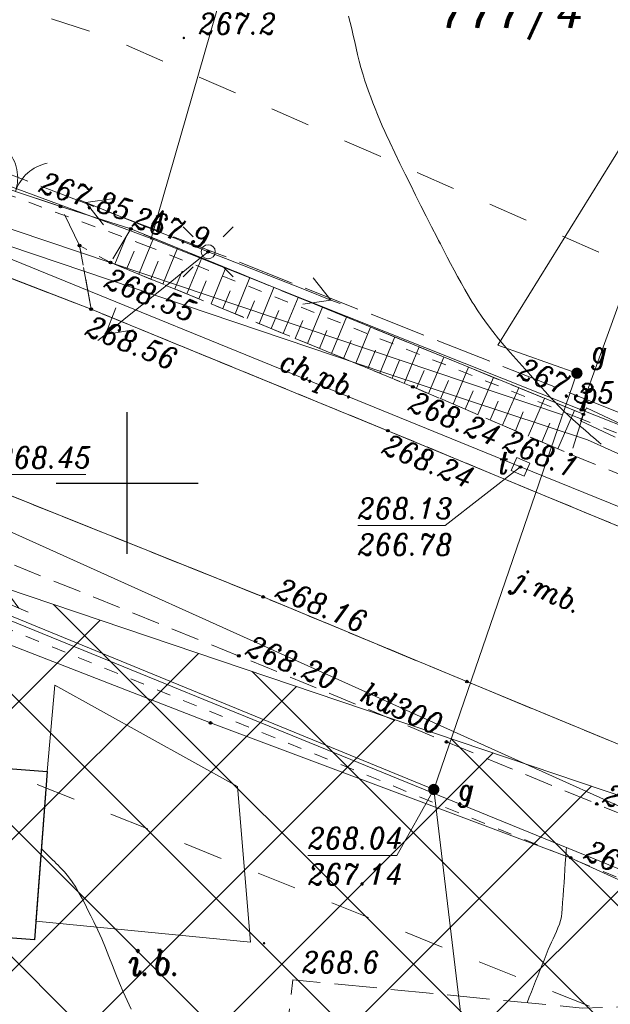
# Model space of a CAD drawing. Header units: metres. Extents: x 7435600 to 7436400, y 5537603 to 5538250.
# Tile 37 of 43: x 7436096 to 7436117, y 5537882 to 5537916. Entities that reach past the tile are written whole.
import ezdxf
from ezdxf.enums import TextEntityAlignment as Align

# ---------------------------------------------------------------- set-up
doc = ezdxf.new("R2010")
doc.units = ezdxf.units.M
doc.header["$MEASUREMENT"] = 0
for name, pattern in [('0.5_0.5', [1, 0.5, -0.5]), ('1.4_1.4', [2.8, 1.4, -1.4]), ('1.5_0.5', [2, 1.5, -0.5]), ('219-500', [0]), ('ktok02-500', [0]), ('mz1.0_0.5', [1.5, 1, -0.5]), ('mz1.25_0.5', [1.75, 1.25, -0.5]), ('mz2.0_0.5', [2.5, 2, -0.5])]:
    doc.linetypes.add(name, pattern=pattern)
doc.layers.get('0').update_dxf_attribs({"color": 2, "linetype": 'CONTINUOUS', "lineweight": 5})
doc.layers.add('!ramka', color=2, linetype='CONTINUOUS', lineweight=0)
doc.layers.add('BUIB02_02', color=7, linetype='CONTINUOUS', lineweight=0)
for name, color, linetype in [('000 Inne (niezydentyfikowane)', 7, 'CONTINUOUS'), ('140-Punkty robocze', 7, 'CONTINUOUS'), ('203-Punkt załamania granicy działki nie stabilizowany', 7, 'CONTINUOUS'), ('203-Punkt załamania granicy działki nie stabilizowany-Atr103', 7, 'CONTINUOUS'), ('211-Nr działki', 7, 'CONTINUOUS'), ('218-Granica użytku po granicy działki', 7, 'CONTINUOUS'), ('219-Linia granicy', 7, 'CONTINUOUS'), ('312-Budynek (powierzchnia)', 7, 'CONTINUOUS'), ('403-Punkt określonej wysokości', 7, 'CONTINUOUS'), ('811-Warstwica ciągła linia', 7, 'CONTINUOUS'), ('brama (linia)', 7, 'CONTINUOUS'), ('brama (linia) - symbol', 7, 'CONTINUOUS'), ('chodnik (powierzchnia)', 7, 'CONTINUOUS'), ('chodnik (powierzchnia)-Atr17', 7, 'CONTINUOUS'), ('inna budowla (powierzchnia)', 7, 'CONTINUOUS'), ('inna budowla (powierzchnia)-Atr17', 7, 'CONTINUOUS'), ('jezdnia (powierzchnia)', 7, 'CONTINUOUS'), ('jezdnia (powierzchnia)-Atr17', 7, 'CONTINUOUS'), ('krawężnik (linia)', 7, 'CONTINUOUS'), ('latarnia na słupie lub maszcie (punkt)', 7, 'CONTINUOUS'), ('Miejsce błędu lub ostrzeżenia po kontroli', 7, 'CONTINUOUS'), ('murek oporowy (linia)', 7, 'CONTINUOUS'), ('ogrodzenie trwałe (linia)', 7, 'CONTINUOUS'), ('plac (powierzchnia)', 7, 'CONTINUOUS'), ('przewód elektroenergetyczny niskiego napięcia (linia) - symbol', 7, 'CONTINUOUS'), ('przewód gazowy (linia)', 7, 'CONTINUOUS'), ('przewód kanalizacyjny (linia)', 7, 'CONTINUOUS'), ('przewód kanalizacyjny (linia)-Atr1', 7, 'CONTINUOUS'), ('przewód telekomunikacyjny (linia)', 7, 'CONTINUOUS'), ('przewód telekomunikacyjny (linia) - symbol', 7, 'CONTINUOUS'), ('przewód telekomunikacyjny - projektowany lub w budowie (linia) - ob. projektowany', 7, 'CONTINUOUS'), ('punkt o określonej wysokości (sieć gazowa)', 7, 'CONTINUOUS'), ('punkt o określonej wysokości (sieć gazowa)-Atr2', 7, 'CONTINUOUS'), ('punkt o określonej wysokości (sieć gazowa)-Atr3', 7, 'CONTINUOUS'), ('punkt o określonej wysokości (sieć kanalizacyjna)-Atr2', 7, 'CONTINUOUS'), ('punkt o określonej wysokości (sieć telekomunikacyjna)', 7, 'CONTINUOUS'), ('punkt o określonej wysokości (sieć telekomunikacyjna)-Atr2', 7, 'CONTINUOUS'), ('punkt o określonej wysokości (sieć telekomunikacyjna)-Atr3', 7, 'CONTINUOUS'), ('punkt wysokościowy naturalny', 7, 'CONTINUOUS'), ('punkt wysokościowy naturalny-Atr2', 7, 'CONTINUOUS'), ('punkt wysokościowy sztuczny', 7, 'CONTINUOUS'), ('punkt wysokościowy sztuczny-Atr2', 7, 'CONTINUOUS'), ('skarpa nieumocniona (powierzchnia)', 7, 'CONTINUOUS'), ('Strefa osuwisk potencjalnych', 7, 'CONTINUOUS'), ('studzienka kwadratowa - przewód telekomunikacyjny (punkt)', 7, 'CONTINUOUS'), ('studzienka kwadratowa - przewód telekomunikacyjny (punkt)-Atr17', 7, 'CONTINUOUS'), ('słup (punkt)', 7, 'CONTINUOUS'), ('Wstawianie ramki sekcyjnej z opisem', 7, 'CONTINUOUS'), ('zasuwa - siec gazowa (punkt)', 7, 'CONTINUOUS'), ('zasuwa - siec gazowa (punkt)-Atr17', 7, 'CONTINUOUS')]:
    doc.layers.add(name, color=color, linetype=linetype)
doc.styles.get("Standard").update_dxf_attribs({"font": 'italic_1250.shx', "width": 0.75})
doc.linetypes.add('450-500k', pattern='A,2.5,0,[7,ksztalty.shx,S=0.714,R=0,X=0,Y=0],2.5', length=5)
doc.linetypes.add('902-500', pattern='A,3.75,0,[1,ksztalty.shx,S=0.5,R=0,X=0,Y=0],3.75', length=7.5)

# ---------------------------------------------------------------- blocks, each defined once
blk = doc.blocks.new('203')
at = {"linetype": 'Continuous', "lineweight": 0}
h = blk.add_hatch(color=0, dxfattribs=at)
edge = h.paths.add_edge_path()
edge.add_arc((0, 0), 0.045, 0, 360)
blk = doc.blocks.new('US25')
at = {"linetype": 'Continuous', "lineweight": 0}
h = blk.add_hatch(color=0, dxfattribs=at)
edge = h.paths.add_edge_path()
edge.add_arc((0, 0), 0.2, 0, 360)
blk = doc.blocks.new('PT01')
at = {"color": 0, "linetype": 'Continuous', "lineweight": 13}
for p, q in [((4.65, 0), (3.784, 0.5)), ((0.65, 0), (0, 0)), ((0.65, 0), (1.65, 0)), ((1.65, 0), (2.65, 0)), ((2.65, 0), (3.65, 0)), ((3.65, 0), (2.784, -0.5)), ((3.65, 0), (4.65, 0)), ((4.65, 0), (5, 0))]:
    blk.add_line(p, q, dxfattribs=at)
blk = doc.blocks.new('PE04')
at = {"color": 0, "linetype": 'Continuous', "lineweight": 13}
for p, q in [((4.65, 0), (3.784, 0.5)), ((0.65, 0), (0, 0)), ((0.65, 0), (1.65, 0)), ((1.65, 0), (2.65, 0)), ((2.65, 0), (3.65, 0)), ((3.65, 0), (4.65, 0)), ((4.65, 0), (3.784, -0.5)), ((4.65, 0), (5, 0))]:
    blk.add_line(p, q, dxfattribs=at)
blk = doc.blocks.new('PW01')
at = {"linetype": 'Continuous', "lineweight": 13}
h = blk.add_hatch(color=0, dxfattribs=at)
edge = h.paths.add_edge_path()
edge.add_arc((0, 0), 0.045, 0, 360)
blk = doc.blocks.new('OK02')
at = {"color": 0, "linetype": 'Continuous', "lineweight": 0}
for centre, start, end in [((-1.5, 0), 0, 60), ((1.5, 0), 120, 180)]:
    blk.add_arc(centre, 1.5, start, end, dxfattribs=at)
blk = doc.blocks.new('SM04')
at = {"color": 0, "linetype": 'Continuous', "lineweight": 13}
blk.add_circle((0, 0), 0.25, dxfattribs=at)
blk = doc.blocks.new('SM011')
at = {"color": 0, "linetype": 'Continuous', "lineweight": 13}
for p, q in [((-0.53, 0.531), (-0.883, 0.884)), ((0.531, 0.531), (0.884, 0.884)), ((-0.53, -0.53), (-0.883, -0.883)), ((0.531, -0.53), (0.884, -0.883))]:
    blk.add_line(p, q, dxfattribs=at)
blk = doc.blocks.new('US15A')
at = {"color": 0, "linetype": 'Continuous', "lineweight": 0}
blk.add_lwpolyline([(-0.25, -0.25), (0.25, -0.25), (0.25, 0.25), (-0.25, 0.25)], close=True, dxfattribs=at)
blk = doc.blocks.new('PW02')
at = {"linetype": 'Continuous', "lineweight": 13}
h = blk.add_hatch(color=0, dxfattribs=at)
edge = h.paths.add_edge_path()
edge.add_arc((0, 0), 0.045, 0, 360)
blk = doc.blocks.new('RAMKA500K')
at = {"color": 0}
for p, q in [((100, 147.5), (100, 152.5)), ((97.5, 150), (102.5, 150))]:
    blk.add_line(p, q, dxfattribs=at)
blk = doc.blocks.new('PIKIETA')
at = {"color": 0}
blk.add_circle((0, 0), 0.045, dxfattribs=at)
blk = doc.blocks.new('801')
at = {"linetype": 'Continuous', "lineweight": 13}
h = blk.add_hatch(color=0, dxfattribs=at)
edge = h.paths.add_edge_path()
edge.add_arc((0, 0), 0.045, 0, 360)

msp = doc.modelspace()

# ---------------------------------------------------------------- hatches: boundary and pattern name
at = {"layer": 'BUIB02_02', "linetype": 'Continuous', "lineweight": 5}
h = msp.add_hatch(dxfattribs=at)
h.set_pattern_fill('CROSSHATCH', color=253, style=0, pattern_type=2)
h.set_pattern_definition([(45, (7435961.6253, 5537924.7712), (-2.319904, 2.319904), []), (315, (7435961.6253, 5537924.7712), (2.319904, 2.319904), [])])
h.paths.add_polyline_path([(7436043.44, 5537913.56), (7436060.08, 5537909.02), (7436072.46, 5537904.21), (7436080.45, 5537901.44), (7436125.26, 5537886.3), (7436123.85, 5537883.72), (7436121.78, 5537879.94), (7436111.81, 5537868.54), (7436097.96, 5537862.42), (7436082.82, 5537862.73), (7436056.09, 5537869.29), (7436015.82, 5537881.67), (7435957.74, 5537897.76), (7435948.84, 5537901.62), (7435934.32, 5537910.49), (7435934.03, 5537910.63), (7435939.24, 5537925.51), (7435940.01, 5537935.88), (7435938.04, 5537945.01), (7435935.67, 5537947.6), (7435945.85, 5537945.72), (7435954.28, 5537942.86), (7435969.69, 5537938.08), (7435996.02, 5537930.09), (7436005.99, 5537926.19), (7436016.39, 5537923.91), (7436023.56, 5537921.25)])

# ---------------------------------------------------------------- linework, layer by layer
at = {"layer": '!ramka', "color": 251, "linetype": 'Continuous', "lineweight": 13}
msp.add_3dface([(7435692.445, 5538052.761), (7436192.445, 5538052.761), (7436192.445, 5537747.761), (7435692.445, 5537747.761)], dxfattribs=at)
at = {"layer": '000 Inne (niezydentyfikowane)', "color": 251, "linetype": 'Continuous', "lineweight": 13, "flags": 128}
for points in [[(7436099.56, 5537907.73), (7436099.96, 5537908.7)], [(7436099.56, 5537907.73), (7436099.96, 5537908.7)], [(7436100.41, 5537907.38), (7436100.93, 5537908.65)], [(7436100.41, 5537907.38), (7436100.93, 5537908.65)], [(7436099.98, 5537907.55), (7436100.25, 5537908.19)], [(7436099.98, 5537907.55), (7436100.25, 5537908.19)], [(7436101.26, 5537907.03), (7436101.78, 5537908.3)], [(7436101.26, 5537907.03), (7436101.78, 5537908.3)], [(7436100.83, 5537907.2), (7436101.09, 5537907.84)], [(7436100.83, 5537907.2), (7436101.09, 5537907.84)], [(7436102.11, 5537906.68), (7436102.63, 5537907.95)], [(7436102.11, 5537906.68), (7436102.63, 5537907.95)], [(7436101.68, 5537906.86), (7436101.94, 5537907.49)], [(7436101.68, 5537906.86), (7436101.94, 5537907.49)], [(7436102.96, 5537906.33), (7436103.48, 5537907.61)], [(7436102.96, 5537906.33), (7436103.48, 5537907.61)], [(7436102.53, 5537906.51), (7436102.79, 5537907.14)], [(7436102.53, 5537906.51), (7436102.79, 5537907.14)], [(7436103.81, 5537905.98), (7436104.33, 5537907.26)], [(7436103.81, 5537905.98), (7436104.33, 5537907.26)], [(7436103.38, 5537906.16), (7436103.64, 5537906.79)], [(7436103.38, 5537906.16), (7436103.64, 5537906.79)], [(7436104.66, 5537905.63), (7436105.18, 5537906.91)], [(7436104.66, 5537905.63), (7436105.18, 5537906.91)], [(7436104.23, 5537905.81), (7436104.49, 5537906.44)], [(7436104.23, 5537905.81), (7436104.49, 5537906.44)], [(7436105.51, 5537905.28), (7436106.03, 5537906.56)], [(7436105.51, 5537905.28), (7436106.03, 5537906.56)], [(7436105.08, 5537905.46), (7436105.35, 5537906.09)], [(7436105.08, 5537905.46), (7436105.35, 5537906.09)], [(7436106.36, 5537904.93), (7436106.89, 5537906.21)], [(7436106.36, 5537904.93), (7436106.89, 5537906.21)], [(7436105.93, 5537905.11), (7436106.2, 5537905.74)], [(7436105.93, 5537905.11), (7436106.2, 5537905.74)], [(7436107.21, 5537904.58), (7436107.74, 5537905.86)], [(7436107.21, 5537904.58), (7436107.74, 5537905.86)], [(7436106.79, 5537904.75), (7436107.05, 5537905.39)], [(7436106.79, 5537904.75), (7436107.05, 5537905.39)], [(7436108.07, 5537904.23), (7436108.59, 5537905.51)], [(7436108.07, 5537904.23), (7436108.59, 5537905.51)], [(7436107.64, 5537904.4), (7436107.9, 5537905.04)], [(7436107.64, 5537904.4), (7436107.9, 5537905.04)], [(7436108.92, 5537903.88), (7436109.45, 5537905.16)], [(7436108.92, 5537903.88), (7436109.45, 5537905.16)], [(7436108.49, 5537904.05), (7436108.76, 5537904.69)], [(7436108.49, 5537904.05), (7436108.76, 5537904.69)], [(7436109.78, 5537903.52), (7436110.3, 5537904.81)], [(7436109.78, 5537903.52), (7436110.3, 5537904.81)], [(7436109.35, 5537903.7), (7436109.61, 5537904.34)], [(7436109.35, 5537903.7), (7436109.61, 5537904.34)], [(7436110.63, 5537903.16), (7436111.18, 5537904.45)], [(7436110.63, 5537903.16), (7436111.18, 5537904.45)], [(7436110.21, 5537903.35), (7436110.48, 5537903.98)], [(7436110.21, 5537903.35), (7436110.48, 5537903.98)], [(7436111.5, 5537902.79), (7436112.05, 5537904.09)], [(7436111.5, 5537902.79), (7436112.05, 5537904.09)], [(7436111.06, 5537902.98), (7436111.34, 5537903.62)], [(7436111.06, 5537902.98), (7436111.34, 5537903.62)], [(7436112.37, 5537902.42), (7436112.93, 5537903.73)], [(7436112.37, 5537902.42), (7436112.93, 5537903.73)], [(7436111.93, 5537902.61), (7436112.21, 5537903.26)], [(7436111.93, 5537902.61), (7436112.21, 5537903.26)], [(7436113.25, 5537902.04), (7436113.82, 5537903.37)], [(7436113.25, 5537902.04), (7436113.82, 5537903.37)], [(7436112.81, 5537902.23), (7436113.09, 5537902.89)], [(7436112.81, 5537902.23), (7436113.09, 5537902.89)], [(7436114.15, 5537901.66), (7436114.73, 5537902.99)], [(7436114.15, 5537901.66), (7436114.73, 5537902.99)], [(7436113.7, 5537901.85), (7436113.98, 5537902.52)], [(7436113.7, 5537901.85), (7436113.98, 5537902.52)], [(7436115.2, 5537901.21), (7436115.78, 5537902.56)], [(7436115.2, 5537901.21), (7436115.78, 5537902.56)], [(7436114.63, 5537901.45), (7436114.92, 5537902.12)], [(7436114.63, 5537901.45), (7436114.92, 5537902.12)]]:
    msp.add_lwpolyline(points, dxfattribs=at)
at = {"layer": '218-Granica użytku po granicy działki', "color": 3, "linetype": '0.5_0.5', "lineweight": 13}
for p, q in [((7436100.746, 5537908.359), (7436087.066, 5537913.419)), ((7436115.889, 5537902.321), (7436100.739, 5537908.361)), ((7436100.739, 5537908.361), (7436100.739, 5537908.361)), ((7436100.739, 5537908.361), (7436100.739, 5537908.361)), ((7436100.746, 5537908.359), (7436100.746, 5537908.359)), ((7436100.746, 5537908.359), (7436100.746, 5537908.359)), ((7436118.199, 5537901.401), (7436115.889, 5537902.321)), ((7436115.889, 5537902.321), (7436115.889, 5537902.321)), ((7436115.889, 5537902.321), (7436115.889, 5537902.321)), ((7436115.889, 5537902.321), (7436115.889, 5537902.321)), ((7436115.889, 5537902.321), (7436115.889, 5537902.321)), ((7436123.737, 5537883.445), (7436080.337, 5537901.162))]:
    msp.add_line(p, q, dxfattribs=at)
at = {"layer": '219-Linia granicy', "color": 3, "linetype": '219-500', "lineweight": 13, "flags": 128}
for points in [[(7436110.24, 5537941.3), (7436100.85, 5537908.64)], [(7436116, 5537902.6), (7436120.59, 5537915.23)], [(7436087.17, 5537913.7), (7436100.85, 5537908.64)], [(7436100.85, 5537908.64), (7436116, 5537902.6)], [(7436118.31, 5537901.68), (7436116, 5537902.6)], [(7436080.45, 5537901.44), (7436123.85, 5537883.723)]]:
    msp.add_lwpolyline(points, dxfattribs=at)
at = {"layer": '312-Budynek (powierzchnia)', "color": 251, "linetype": 'Continuous', "lineweight": 25, "flags": 128}
for points in [[(7436087.86, 5537890.53), (7436097.18, 5537889.82)], [(7436097.18, 5537889.82), (7436096.73, 5537883.87)], [(7436096.73, 5537883.87), (7436084.97, 5537884.77)]]:
    msp.add_lwpolyline(points, dxfattribs=at)
at = {"layer": '811-Warstwica ciągła linia', "color": 32, "linetype": 'Continuous', "lineweight": 13, "flags": 128}
for points in [[(7436116.73, 5537901.37), (7436116.639, 5537901.449), (7436116.548, 5537901.528), (7436116.457, 5537901.607), (7436116.366, 5537901.686), (7436116.275, 5537901.765), (7436116.184, 5537901.844), (7436116.093, 5537901.923), (7436116.002, 5537902.002), (7436115.911, 5537902.081), (7436115.82, 5537902.16), (7436115.73, 5537902.24), (7436115.561, 5537902.395), (7436115.396, 5537902.553), (7436115.235, 5537902.716), (7436115.076, 5537902.881), (7436114.92, 5537903.048), (7436114.764, 5537903.217), (7436114.61, 5537903.387), (7436114.457, 5537903.558), (7436114.303, 5537903.729), (7436114.23, 5537903.81), (7436114.149, 5537903.9), (7436113.935, 5537904.136), (7436113.723, 5537904.374), (7436113.513, 5537904.613), (7436113.305, 5537904.855), (7436113.102, 5537905.1), (7436112.904, 5537905.348), (7436112.711, 5537905.601), (7436112.525, 5537905.859), (7436112.347, 5537906.123), (7436112.24, 5537906.29), (7436112.176, 5537906.393), (7436112.042, 5537906.616), (7436111.911, 5537906.841), (7436111.782, 5537907.068), (7436111.657, 5537907.295), (7436111.534, 5537907.524), (7436111.412, 5537907.753), (7436111.292, 5537907.983), (7436111.173, 5537908.214), (7436111.054, 5537908.446), (7436110.99, 5537908.57), (7436110.935, 5537908.677), (7436110.745, 5537909.049), (7436110.556, 5537909.421), (7436110.367, 5537909.793), (7436110.18, 5537910.166), (7436109.994, 5537910.539), (7436109.81, 5537910.913), (7436109.627, 5537911.288), (7436109.446, 5537911.664), (7436109.266, 5537912.041), (7436109.14, 5537912.31), (7436109.089, 5537912.42), (7436109, 5537912.619), (7436108.914, 5537912.819), (7436108.83, 5537913.02), (7436108.75, 5537913.223), (7436108.671, 5537913.426), (7436108.595, 5537913.63), (7436108.522, 5537913.835), (7436108.45, 5537914.041), (7436108.38, 5537914.247), (7436108.35, 5537914.34), (7436108.314, 5537914.455), (7436108.248, 5537914.679), (7436108.188, 5537914.904), (7436108.133, 5537915.13), (7436108.08, 5537915.357), (7436108.029, 5537915.584), (7436107.978, 5537915.812), (7436107.925, 5537916.039), (7436107.87, 5537916.266), (7436107.811, 5537916.491)], [(7436114.12, 5537881.65), (7436114.19, 5537881.843), (7436114.263, 5537882.033), (7436114.336, 5537882.222), (7436114.411, 5537882.41), (7436114.487, 5537882.596), (7436114.562, 5537882.783), (7436114.638, 5537882.969), (7436114.713, 5537883.155), (7436114.787, 5537883.342), (7436114.86, 5537883.53), (7436114.912, 5537883.658), (7436114.969, 5537883.785), (7436115.029, 5537883.911), (7436115.089, 5537884.037), (7436115.148, 5537884.164), (7436115.202, 5537884.292), (7436115.251, 5537884.421), (7436115.292, 5537884.551), (7436115.322, 5537884.684), (7436115.34, 5537884.82), (7436115.351, 5537884.957), (7436115.368, 5537885.188), (7436115.385, 5537885.419), (7436115.401, 5537885.65), (7436115.417, 5537885.881), (7436115.432, 5537886.112), (7436115.447, 5537886.343), (7436115.462, 5537886.574), (7436115.478, 5537886.805), (7436115.493, 5537887.036), (7436115.5, 5537887.13)], [(7436100.14, 5537881.42), (7436099.996, 5537881.725), (7436099.86, 5537882.032), (7436099.731, 5537882.343), (7436099.606, 5537882.654), (7436099.482, 5537882.967), (7436099.359, 5537883.279), (7436099.233, 5537883.59), (7436099.103, 5537883.9), (7436098.966, 5537884.207), (7436098.82, 5537884.51), (7436098.719, 5537884.715), (7436098.618, 5537884.92), (7436098.515, 5537885.126), (7436098.41, 5537885.329), (7436098.3, 5537885.53), (7436098.184, 5537885.727), (7436098.06, 5537885.917), (7436097.928, 5537886.1), (7436097.785, 5537886.275), (7436097.63, 5537886.44), (7436097.565, 5537886.504), (7436097.5, 5537886.568), (7436097.435, 5537886.632), (7436097.37, 5537886.696), (7436097.305, 5537886.76), (7436097.24, 5537886.824), (7436097.175, 5537886.888), (7436097.11, 5537886.952), (7436097.045, 5537887.016), (7436096.98, 5537887.08)]]:
    msp.add_lwpolyline(points, dxfattribs=at)
at = {"layer": 'brama (linia)', "color": 251, "linetype": 'ktok02-500', "lineweight": 13, "flags": 128}
msp.add_lwpolyline([(7436094.47, 5537910.83), (7436097.65, 5537909.77)], dxfattribs=at)
at = {"layer": 'chodnik (powierzchnia)', "color": 251, "linetype": 'mz1.0_0.5', "lineweight": 13, "flags": 128}
for points in [[(7436119.64, 5537887.4), (7436120.52, 5537889.46), (7436111.99, 5537892.99), (7436104.8, 5537895.98), (7436092.65, 5537900.86), (7436087.88, 5537902.7), (7436075.77, 5537907.07), (7436070.16, 5537909.02), (7436069.31, 5537906.93), (7436074.89, 5537905.09), (7436087.08, 5537900.6), (7436091.48, 5537898.94), (7436103.94, 5537893.9), (7436111.27, 5537890.86), (7436116.57, 5537888.67)], [(7436109.2, 5537901.85), (7436120.05, 5537897.35), (7436120.7, 5537898.99), (7436117.83, 5537900.12), (7436115.66, 5537901.01), (7436110.08, 5537903.4), (7436099.41, 5537907.79), (7436098.32, 5537908.39), (7436098.73, 5537906.14)]]:
    msp.add_lwpolyline(points, close=True, dxfattribs=at)
at = {"layer": 'inna budowla (powierzchnia)', "color": 251, "linetype": 'Continuous', "lineweight": 13, "flags": 128}
msp.add_lwpolyline([(7436096.78, 5537884.53), (7436104.35, 5537883.79), (7436103.89, 5537889.28), (7436097.45, 5537892.86), (7436097.18, 5537889.81)], close=True, dxfattribs=at)
at = {"layer": 'jezdnia (powierzchnia)', "color": 251, "linetype": '1.5_0.5', "lineweight": 13, "flags": 128}
msp.add_lwpolyline([(7435787.98, 5537999.13), (7435812.53, 5537991.36), (7435837.49, 5537983.4), (7435851.56, 5537978.92), (7435872.9, 5537972.2), (7435884.62, 5537968.52), (7435893.22, 5537965.82), (7435917.63, 5537958.09), (7435931.26, 5537953.8), (7435946.49, 5537948.88), (7435956.04, 5537945.83), (7435981.79, 5537937.53), (7436000.26, 5537931.81), (7436006.5, 5537929.57), (7436018.45, 5537924.52), (7436030.52, 5537919.43), (7436040.91, 5537915.64), (7436044.65, 5537914.31), (7436047.5, 5537913.32), (7436048.48, 5537913.11), (7436051.09, 5537912.8), (7436055.46, 5537912.3), (7436060.57, 5537911.81), (7436062.36, 5537911.5), (7436063.03, 5537911.36), (7436070.16, 5537909.02), (7436075.77, 5537907.07), (7436087.88, 5537902.7), (7436092.65, 5537900.86), (7436104.8, 5537895.98), (7436111.99, 5537892.99), (7436117.36, 5537890.77), (7436120.52, 5537889.46), (7436121.95, 5537888.81), (7436122.58, 5537888.36), (7436123.09, 5537887.94), (7436123.7, 5537887.23), (7436124.27, 5537886.43), (7436124.63, 5537885.44), (7436124.96, 5537883.49), (7436124.82, 5537882.04), (7436132.59, 5537891.94), (7436128.79, 5537893.6), (7436127.56, 5537894.18), (7436120.05, 5537897.35), (7436109.2, 5537901.85), (7436098.73, 5537906.14), (7436090.27, 5537909.41), (7436082.51, 5537912.25), (7436078.14, 5537913.79), (7436065.14, 5537918.22), (7436053.81, 5537921.98), (7436047.55, 5537924.02), (7436039.35, 5537926.69), (7436033.49, 5537928.6), (7436025.95, 5537930.99), (7436016.54, 5537933.92), (7436002.02, 5537938.44), (7435996.37, 5537940.2), (7435994.48, 5537940.74), (7435983.95, 5537944.1), (7435976.31, 5537946.5), (7435971.56, 5537947.96), (7435963.8, 5537950.41), (7435957.25, 5537952.56), (7435948.59, 5537955.3), (7435932.89, 5537960.3), (7435919.95, 5537964.35), (7435895.13, 5537972.13), (7435875.07, 5537978.57), (7435853.94, 5537985.24), (7435845.26, 5537987.99), (7435839.58, 5537989.79), (7435830.87, 5537992.55), (7435814.74, 5537997.65), (7435806.05, 5538000.41), (7435789.9, 5538005.53), (7435788.87, 5538002.22)], close=True, dxfattribs=at)
msp.add_lwpolyline([(7436122.753, 5537881.718), (7436122.13, 5537881.57), (7436119.75, 5537881.56), (7436116.06, 5537881.46), (7436105.85, 5537882.46), (7436105.55, 5537879.9), (7436112.1, 5537879.23), (7436119.79, 5537878.6), (7436120.571, 5537878.557)], dxfattribs=at)
at = {"layer": 'krawężnik (linia)', "color": 251, "linetype": 'Continuous', "lineweight": 13, "flags": 128}
for points in [[(7436132.59, 5537891.94), (7436128.79, 5537893.6), (7436127.56, 5537894.18), (7436120.05, 5537897.35), (7436109.2, 5537901.85), (7436098.73, 5537906.14), (7436090.27, 5537909.41), (7436082.51, 5537912.25), (7436078.14, 5537913.79), (7436065.14, 5537918.22), (7436053.81, 5537921.98), (7436047.55, 5537924.02), (7436039.35, 5537926.69), (7436033.49, 5537928.6), (7436025.95, 5537930.99), (7436016.54, 5537933.92), (7436002.02, 5537938.44), (7435996.37, 5537940.2), (7435994.48, 5537940.74), (7435983.95, 5537944.1), (7435976.31, 5537946.5), (7435971.56, 5537947.96), (7435963.8, 5537950.41)], [(7436002.02, 5537938.44), (7436016.54, 5537933.92), (7436025.95, 5537930.99), (7436033.49, 5537928.6), (7436039.35, 5537926.69), (7436047.55, 5537924.02), (7436053.81, 5537921.98), (7436065.14, 5537918.22), (7436078.14, 5537913.79), (7436082.51, 5537912.25), (7436090.27, 5537909.41), (7436098.73, 5537906.14), (7436109.2, 5537901.85), (7436120.05, 5537897.35), (7436127.56, 5537894.18), (7436128.79, 5537893.6), (7436132.59, 5537891.94)], [(7436124.96, 5537883.49), (7436124.63, 5537885.44), (7436124.27, 5537886.43), (7436123.7, 5537887.23), (7436123.09, 5537887.94), (7436122.58, 5537888.36), (7436121.95, 5537888.81), (7436120.52, 5537889.46), (7436117.36, 5537890.77), (7436111.99, 5537892.99), (7436104.8, 5537895.98), (7436092.65, 5537900.86), (7436087.88, 5537902.7), (7436075.77, 5537907.07), (7436070.16, 5537909.02), (7436063.03, 5537911.36), (7436062.36, 5537911.5), (7436060.57, 5537911.81), (7436055.46, 5537912.3)]]:
    msp.add_lwpolyline(points, dxfattribs=at)
at = {"layer": 'Miejsce błędu lub ostrzeżenia po kontroli', "color": 214, "linetype": '1.4_1.4', "lineweight": 13, "flags": 128}
for points in [[(7435942.54, 5537965.49), (7435996.65, 5537949.04), (7436064.9, 5537926.91), (7436099.32, 5537915.75), (7436131.86, 5537901.49)], [(7436121.51, 5537879.44), (7436086.31, 5537893.58), (7436036.83, 5537910.19), (7435996.36, 5537923.13), (7435965.36, 5537932.47), (7435931.39, 5537911.93)]]:
    msp.add_lwpolyline(points, dxfattribs=at)
at = {"layer": 'murek oporowy (linia)', "color": 251, "linetype": 'Continuous', "lineweight": 13}
for p, q in [((7436115.993, 5537902.204), (7436116.1, 5537902.43)), ((7436116.1, 5537902.43), (7436116.207, 5537902.656))]:
    msp.add_line(p, q, dxfattribs=at)
at = {"layer": 'murek oporowy (linia)', "color": 251, "lineweight": 13}
msp.add_line((7436117.435, 5537902.077), (7436116.207, 5537902.656), dxfattribs=at)
at = {"layer": 'murek oporowy (linia)', "color": 251, "linetype": '450-500k', "lineweight": 13}
msp.add_line((7436117.225, 5537901.623), (7436115.993, 5537902.204), dxfattribs=at)
at = {"layer": 'ogrodzenie trwałe (linia)', "color": 251, "linetype": '902-500', "lineweight": 13, "flags": 128}
for points in [[(7436116.1, 5537902.43), (7436100.13, 5537908.98), (7436097.65, 5537909.77)], [(7436122.66, 5537883.58), (7436115.65, 5537886.77), (7436102.94, 5537891.53), (7436086.08, 5537898.09), (7436068.99, 5537904.06)]]:
    msp.add_lwpolyline(points, dxfattribs=at)
at = {"layer": 'plac (powierzchnia)', "color": 251, "linetype": '1.5_0.5', "lineweight": 13, "flags": 128}
msp.add_lwpolyline([(7436098.73, 5537906.14), (7436098.32, 5537908.39), (7436097.65, 5537909.77), (7436094.47, 5537910.83), (7436093.2, 5537911.37), (7436091.48, 5537910.2), (7436090.27, 5537909.41)], close=True, dxfattribs=at)
at = {"layer": 'przewód gazowy (linia)', "color": 40, "linetype": 'Continuous', "lineweight": 13, "flags": 128}
for points in [[(7436115.36, 5537902.41), (7436086.96, 5537911.98), (7436069.03, 5537918.12), (7436049.03, 5537925.09), (7436028.69, 5537931.7), (7436019.45, 5537934.66), (7436003.71, 5537939.63), (7435979.37, 5537947.59), (7435943.65, 5537961.27)], [(7436127.624, 5537930.535), (7436125.4, 5537925.73), (7436123.65, 5537921.95), (7436113.08, 5537904.87), (7436115.87, 5537903.88), (7436110.82, 5537889.18)], [(7436110.82, 5537889.18), (7436095.05, 5537895.65), (7436068.8, 5537899.81)], [(7436113.112, 5537870.028), (7436110.82, 5537889.18)]]:
    msp.add_lwpolyline(points, dxfattribs=at)
at = {"layer": 'przewód kanalizacyjny (linia)', "color": 34, "linetype": 'Continuous', "lineweight": 13, "flags": 128}
msp.add_lwpolyline([(7436123.28, 5537885.92), (7436094.26, 5537899.01)], dxfattribs=at)
at = {"layer": 'przewód telekomunikacyjny (linia)', "color": 30, "linetype": 'Continuous', "lineweight": 13, "flags": 128}
for points in [[(7435943.53, 5537958.19), (7435981.13, 5537946.12), (7435985.96, 5537944.59), (7435999.97, 5537940.23), (7436010.72, 5537936.66), (7436014.01, 5537935.35), (7436017.71, 5537934.36), (7436025.16, 5537932.12), (7436036.65, 5537928.62), (7436050.47, 5537924.04), (7436064.43, 5537919.12), (7436073.85, 5537915.97), (7436089.58, 5537910.49), (7436113.88, 5537900.57), (7436129.588, 5537894.208)], [(7436130.051, 5537895.309), (7436124.6, 5537897.76), (7436116.25, 5537901.53), (7436109.09, 5537903.89), (7436095.83, 5537908.38), (7436076.93, 5537915.79), (7436067.21, 5537919.52), (7436042.88, 5537927.41), (7436013.15, 5537938.11), (7435996, 5537944.11), (7435981.96, 5537949.04)]]:
    msp.add_lwpolyline(points, dxfattribs=at)
at = {"layer": 'przewód telekomunikacyjny - projektowany lub w budowie (linia) - ob. projektowany', "color": 30, "linetype": 'mz2.0_0.5', "lineweight": 13, "flags": 128}
msp.add_lwpolyline([(7436062.81, 5537875.04), (7436068.2, 5537921.45), (7436103.18, 5537908.11), (7436130.618, 5537897.247)], dxfattribs=at)
at = {"layer": 'punkt o określonej wysokości (sieć gazowa)-Atr2', "color": 251, "lineweight": 13, "flags": 128}
msp.add_lwpolyline([(7436110.82, 5537889.18), (7436109.52, 5537886.85), (7436106.379, 5537886.85)], dxfattribs=at)
at = {"layer": 'punkt o określonej wysokości (sieć kanalizacyjna)-Atr2', "color": 251, "lineweight": 13, "flags": 128}
msp.add_lwpolyline([(7436094.26, 5537899.01), (7436095.4, 5537900.3), (7436098.546, 5537900.3)], dxfattribs=at)
at = {"layer": 'punkt o określonej wysokości (sieć telekomunikacyjna)-Atr2', "color": 251, "lineweight": 13, "flags": 128}
msp.add_lwpolyline([(7436113.88, 5537900.57), (7436111.22, 5537898.5), (7436108.138, 5537898.5)], dxfattribs=at)
at = {"layer": 'skarpa nieumocniona (powierzchnia)', "color": 251, "linetype": 'mz1.25_0.5', "lineweight": 13, "flags": 128}
msp.add_lwpolyline([(7436116.1, 5537902.43), (7436115.66, 5537901.01), (7436110.08, 5537903.4), (7436099.41, 5537907.79), (7436100.13, 5537908.98)], close=True, dxfattribs=at)
msp.add_lwpolyline([(7436116.1, 5537902.43), (7436115.66, 5537901.01), (7436110.08, 5537903.4), (7436099.41, 5537907.79), (7436100.13, 5537908.98)], close=True, dxfattribs=at)
at = {"layer": 'Strefa osuwisk potencjalnych', "color": 253, "linetype": 'Continuous', "lineweight": 13, "flags": 128}
msp.add_lwpolyline([(7435954.28, 5537942.86), (7435969.69, 5537938.08), (7435996.02, 5537930.09), (7436005.99, 5537926.19), (7436016.39, 5537923.91), (7436023.56, 5537921.25), (7436043.44, 5537913.56), (7436060.08, 5537909.02), (7436072.46, 5537904.21), (7436080.45, 5537901.44), (7436125.26, 5537886.3), (7436123.85, 5537883.72), (7436121.78, 5537879.94), (7436111.81, 5537868.54), (7436097.96, 5537862.42), (7436082.82, 5537862.73), (7436056.09, 5537869.29), (7436015.82, 5537881.67), (7435957.74, 5537897.76)], dxfattribs=at)
msp.add_lwpolyline([(7435954.28, 5537942.86), (7435969.69, 5537938.08), (7435996.02, 5537930.09), (7436005.99, 5537926.19), (7436016.39, 5537923.91), (7436023.56, 5537921.25), (7436043.44, 5537913.56), (7436060.08, 5537909.02), (7436072.46, 5537904.21), (7436080.45, 5537901.44), (7436125.26, 5537886.3), (7436123.85, 5537883.72), (7436121.78, 5537879.94), (7436111.81, 5537868.54), (7436097.96, 5537862.42), (7436082.82, 5537862.73), (7436056.09, 5537869.29), (7436015.82, 5537881.67), (7435957.74, 5537897.76)], dxfattribs=at)
msp.add_lwpolyline([(7435954.28, 5537942.86), (7435969.69, 5537938.08), (7435996.02, 5537930.09), (7436005.99, 5537926.19), (7436016.39, 5537923.91), (7436023.56, 5537921.25), (7436043.44, 5537913.56), (7436060.08, 5537909.02), (7436072.46, 5537904.21), (7436080.45, 5537901.44), (7436125.26, 5537886.3), (7436123.85, 5537883.72), (7436121.78, 5537879.94), (7436111.81, 5537868.54), (7436097.96, 5537862.42), (7436082.82, 5537862.73), (7436056.09, 5537869.29), (7436015.82, 5537881.67), (7435957.74, 5537897.76)], dxfattribs=at)

# ---------------------------------------------------------------- block references
at = {"layer": '140-Punkty robocze', "color": 1, "linetype": 'Continuous', "lineweight": 13}
for p in [(7436097.65, 5537909.77), (7436100.13, 5537908.98), (7436098.32, 5537908.39), (7436102.86, 5537908.17), (7436099.41, 5537907.79), (7436098.73, 5537906.14), (7436110.08, 5537903.4), (7436116.1, 5537902.43), (7436109.2, 5537901.85), (7436115.66, 5537901.01), (7436113.88, 5537900.57), (7436104.8, 5537895.98), (7436103.94, 5537893.9), (7436111.99, 5537892.99), (7436102.94, 5537891.53), (7436111.27, 5537890.86), (7436116.57, 5537888.67), (7436115.65, 5537886.77)]:
    msp.add_blockref('PIKIETA', p, dxfattribs=at)
at = {"layer": '203-Punkt załamania granicy działki nie stabilizowany', "color": 3, "linetype": 'Continuous', "lineweight": 13}
for p in [(7436100.85, 5537908.64), (7436116, 5537902.6)]:
    msp.add_blockref('203', p, dxfattribs=at)
at = {"layer": '403-Punkt określonej wysokości', "color": 251, "linetype": 'Continuous', "lineweight": 13}
for p in [(7436097.65, 5537909.77), (7436100.13, 5537908.98), (7436098.32, 5537908.39), (7436102.86, 5537908.17), (7436099.41, 5537907.79), (7436098.73, 5537906.14), (7436110.08, 5537903.4), (7436116.1, 5537902.43), (7436109.2, 5537901.85), (7436115.66, 5537901.01), (7436113.88, 5537900.57), (7436104.8, 5537895.98), (7436103.94, 5537893.9), (7436111.99, 5537892.99), (7436102.94, 5537891.53), (7436111.27, 5537890.86), (7436116.57, 5537888.67), (7436115.65, 5537886.77)]:
    msp.add_blockref('801', p, dxfattribs=at)
at = {"layer": 'brama (linia) - symbol', "color": 251, "linetype": 'Continuous', "lineweight": 13, "rotation": 341.565}
msp.add_blockref('OK02', (7436096.06, 5537910.3), dxfattribs=at)
at = {"layer": 'latarnia na słupie lub maszcie (punkt)', "color": 251, "linetype": 'Continuous', "lineweight": 13}
msp.add_blockref('SM011', (7436102.86, 5537908.17), dxfattribs=at)
at = {"layer": 'przewód elektroenergetyczny niskiego napięcia (linia) - symbol', "color": 1, "linetype": 'Continuous', "lineweight": 13}
for rotation in [158.069, 218.845, 338.489]:
    msp.add_blockref('PE04', (7436102.86, 5537908.17), dxfattribs=dict(at, rotation=rotation))
at = {"layer": 'przewód telekomunikacyjny (linia) - symbol', "color": 30, "linetype": 'Continuous', "lineweight": 13, "rotation": 336.46}
msp.add_blockref('PT01', (7436091.92, 5537897.44), dxfattribs=at)
at = {"layer": 'punkt o określonej wysokości (sieć gazowa)', "color": 40, "linetype": 'Continuous', "lineweight": 13}
msp.add_blockref('PW01', (7436110.82, 5537889.18), dxfattribs=at)
at = {"layer": 'punkt o określonej wysokości (sieć telekomunikacyjna)', "color": 30, "linetype": 'Continuous', "lineweight": 13, "rotation": 344.38}
msp.add_blockref('PW01', (7436113.88, 5537900.57), dxfattribs=at)
at = {"layer": 'punkt wysokościowy naturalny', "color": 251, "linetype": 'Continuous', "lineweight": 13}
for p in [(7436102, 5537915.72), (7436100.13, 5537908.98), (7436116.1, 5537902.43), (7436115.66, 5537901.01), (7436104.83, 5537883.75)]:
    msp.add_blockref('PW01', p, dxfattribs=at)
at = {"layer": 'punkt wysokościowy sztuczny', "color": 251, "linetype": 'Continuous', "lineweight": 13}
for p in [(7436097.65, 5537909.77), (7436099.41, 5537907.79), (7436098.73, 5537906.14), (7436110.08, 5537903.4), (7436109.2, 5537901.85), (7436104.8, 5537895.98), (7436103.94, 5537893.9), (7436116.57, 5537888.67), (7436115.65, 5537886.77)]:
    msp.add_blockref('PW02', p, dxfattribs=at)
at = {"layer": 'studzienka kwadratowa - przewód telekomunikacyjny (punkt)', "color": 30, "linetype": 'Continuous', "lineweight": 13, "rotation": 246.714}
msp.add_blockref('US15A', (7436113.88, 5537900.57), dxfattribs=at)
at = {"layer": 'słup (punkt)', "color": 251, "linetype": 'Continuous', "lineweight": 13}
msp.add_blockref('SM04', (7436102.86, 5537908.17), dxfattribs=at)
at = {"layer": 'Wstawianie ramki sekcyjnej z opisem', "color": 251, "linetype": 'Continuous', "lineweight": 13}
msp.add_blockref('RAMKA500K', (7436000, 5537750), dxfattribs=at)
at = {"layer": 'zasuwa - siec gazowa (punkt)', "color": 251, "linetype": 'Continuous', "lineweight": 13}
for p in [(7436115.87, 5537903.88), (7436110.82, 5537889.18)]:
    msp.add_blockref('US25', p, dxfattribs=at)

# ---------------------------------------------------------------- texts
at = {"layer": '203-Punkt załamania granicy działki nie stabilizowany-Atr103', "color": 251, "lineweight": 13, "width": 0.9}
for s, p in [('1', (7436100.85, 5537908.64)), ('1', (7436100.85, 5537908.64)), ('p5', (7436116, 5537902.6)), ('p5', (7436116, 5537902.6))]:
    msp.add_text(s, height=0.75, dxfattribs=at).set_placement(p, align=Align.BOTTOM_LEFT)
at = {"layer": '211-Nr działki', "color": 3, "linetype": 'Continuous', "lineweight": 13, "width": 0.9}
msp.add_text('777/4', height=1.25, dxfattribs=at).set_placement((7436111.03, 5537917.33), align=Align.TOP_LEFT)
at = {"layer": 'chodnik (powierzchnia)-Atr17', "color": 251, "lineweight": 13, "width": 0.9}
msp.add_text('ch.pb.', height=0.75, rotation=-22.281, dxfattribs=at).set_placement((7436105.31, 5537904.03))
at = {"layer": 'inna budowla (powierzchnia)-Atr17', "color": 251, "lineweight": 13, "width": 0.9}
msp.add_text('i.b.', height=0.9, dxfattribs=at).set_placement((7436100.06, 5537882.62))
at = {"layer": 'jezdnia (powierzchnia)-Atr17', "color": 251, "lineweight": 13, "width": 0.9}
msp.add_text('j.mb.', height=0.75, rotation=337.474, dxfattribs=at).set_placement((7436113.6, 5537896.32))
at = {"layer": 'przewód kanalizacyjny (linia)-Atr1', "color": 34, "lineweight": 13, "width": 0.9}
msp.add_text('kd300', height=0.75, rotation=-24.279, dxfattribs=at).set_placement((7436108.33, 5537892.66), align=Align.MIDDLE_LEFT)
at = {"layer": 'punkt o określonej wysokości (sieć gazowa)-Atr2', "color": 40, "lineweight": 13, "width": 0.9}
msp.add_text('268.04', height=0.75, dxfattribs=at).set_placement((7436106.379, 5537886.857), align=Align.BOTTOM_LEFT)
at = {"layer": 'punkt o określonej wysokości (sieć gazowa)-Atr3', "color": 40, "lineweight": 13, "width": 0.9}
msp.add_text('267.14', height=0.75, dxfattribs=at).set_placement((7436106.379, 5537885.582), align=Align.BOTTOM_LEFT)
at = {"layer": 'punkt o określonej wysokości (sieć kanalizacyjna)-Atr2', "color": 34, "lineweight": 13, "width": 0.9}
msp.add_text('268.45', height=0.75, dxfattribs=at).set_placement((7436095.4, 5537900.308), align=Align.BOTTOM_LEFT)
at = {"layer": 'punkt o określonej wysokości (sieć telekomunikacyjna)-Atr2', "color": 30, "lineweight": 13, "width": 0.9}
msp.add_text('268.13', height=0.75, dxfattribs=at).set_placement((7436108.138, 5537898.508), align=Align.BOTTOM_LEFT)
at = {"layer": 'punkt o określonej wysokości (sieć telekomunikacyjna)-Atr3', "color": 30, "lineweight": 13, "width": 0.9}
msp.add_text('266.78', height=0.75, dxfattribs=at).set_placement((7436108.138, 5537897.232), align=Align.BOTTOM_LEFT)
at = {"layer": 'punkt wysokościowy naturalny-Atr2', "color": 251, "lineweight": 13, "width": 0.9}
for s, p in [('267.2', (7436102.52, 5537915.85)), ('268.6', (7436106.17, 5537882.71))]:
    msp.add_text(s, height=0.75, dxfattribs=at).set_placement(p)
for s, rotation, p in [('267.9', 342.331, (7436100.14, 5537909.07)), ('267.3', 337.699, (7436113.72, 5537903.76)), ('268.1', 336.814, (7436113.21, 5537901.22))]:
    msp.add_text(s, height=0.75, rotation=rotation, dxfattribs=at).set_placement(p)
at = {"layer": 'punkt wysokościowy sztuczny-Atr2', "color": 251, "lineweight": 9, "width": 0.9}
for s, rotation, p in [('267.85', -18.435, (7436096.84, 5537910.3)), ('268.55', 337.636, (7436099.14, 5537906.93)), ('268.56', -22.281, (7436098.47, 5537905.25)), ('268.24', 336.814, (7436109.87, 5537902.59)), ('268.24', -22.526, (7436108.94, 5537901.07)), ('268.16', -22.58, (7436105.17, 5537895.99)), ('268.20', 337.475, (7436104.13, 5537893.96)), ('267.93', 337.526, (7436116.73, 5537888.73)), ('267.84', 335.562, (7436116.07, 5537886.75))]:
    msp.add_text(s, height=0.75, rotation=rotation, dxfattribs=at).set_placement(p)
at = {"layer": 'studzienka kwadratowa - przewód telekomunikacyjny (punkt)-Atr17', "color": 30, "lineweight": 13, "width": 0.9}
msp.add_text('t', height=0.75, dxfattribs=at).set_placement((7436113.07, 5537900.34))
at = {"layer": 'zasuwa - siec gazowa (punkt)-Atr17', "color": 251, "lineweight": 13, "width": 0.9}
for p in [(7436116.38, 5537904.26), (7436111.68, 5537888.81)]:
    msp.add_text('g', height=0.75, dxfattribs=at).set_placement(p)

doc.saveas('drawing.dxf')
